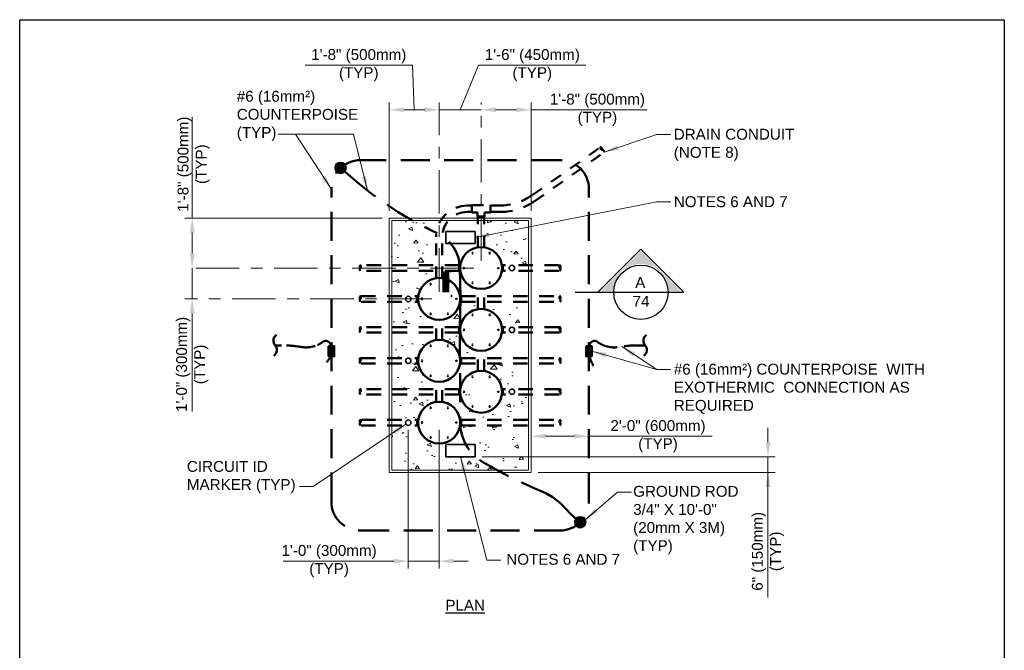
# Model space of a CAD drawing. Header units: inches. Extents: x 0 to 21.3, y 0 to 11.
# Tile 2 of 3: x 0 to 8.5, y 5.6 to 11. Entities that reach past the tile are written whole.
import ezdxf
from ezdxf.enums import TextEntityAlignment as Align

# ---------------------------------------------------------------- set-up
doc = ezdxf.new("R2010")
doc.units = ezdxf.units.IN
doc.header["$LTSCALE"] = 0.5
doc.header["$MEASUREMENT"] = 0
doc.header["$PDSIZE"] = 2
for name, pattern in [('CENTER2', [1.125, 0.75, -0.125, 0.125, -0.125]), ('DASHED', [0.75, 0.5, -0.25]), ('HIDDEN', [0.375, 0.25, -0.125]), ('HIDDEN2', [0.1875, 0.125, -0.0625])]:
    doc.linetypes.add(name, pattern=pattern)
doc.layers.get('0').update_dxf_attribs({"linetype": 'CONTINUOUS', "lineweight": 35})
doc.layers.get('DEFPOINTS').update_dxf_attribs({"linetype": 'CONTINUOUS', "lineweight": 35})
for name, color, linetype, lineweight in [('C-PVMT-CONC', 8, 'CONTINUOUS', 18), ('E-AFLD-CIRC-IDEN', 2, 'CONTINUOUS', 35), ('E-AFLD-JBOX', 23, 'CONTINUOUS', 50), ('E-GRND-EQUI', 83, 'CONTINUOUS', 50), ('E-POWR-CNDT', 83, 'CONTINUOUS', 50), ('E-SERT-IDEN', 2, 'CONTINUOUS', 35), ('G-ANNO-PATT', 8, 'CONTINUOUS', 18), ('P-STRM-PIPE', 163, 'STRAF', 50), ('S-FSTN-MISC', 13, 'CONTINUOUS', 25)]:
    doc.layers.add(name, color=color, linetype=linetype, lineweight=lineweight)
for name, color, linetype in [('G-ANNO-DIMS', 7, 'CONTINUOUS'), ('G-ANNO-SYMB', 6, 'CONTINUOUS'), ('G-ANNO-SYMB @ 1', 6, 'CONTINUOUS'), ('G-ANNO-TEXT', 7, 'CONTINUOUS'), ('G-ANNO-TTLB', 7, 'CONTINUOUS')]:
    doc.layers.add(name, color=color, linetype=linetype)
doc.styles.add('01-E-BLDG-1_1', font='arial.ttf', dxfattribs={"height": 0.09375})
doc.styles.add('Arial', font='arial.ttf')
doc.linetypes.add('STRAF', pattern='A,1.25,-0.25,["SD",Arial,S=0.125,R=0,X=-0.1,Y=-0.06],-0.25', length=1.75)
doc.dimstyles.new('01-E-BLDG-1_1', dxfattribs={"dimtxt": 0.09375, "dimasz": 0.125, "dimexe": 0.0625, "dimexo": 0.0625, "dimgap": 0.0625, "dimtad": 1, "dimdec": 4, "dimzin": 3, "dimdsep": 46, "dimlunit": 4, "dimtxsty": '01-E-BLDG-1_1', "dimcen": 0.0625, "dimclrd": 1, "dimclre": 1, "dimclrt": 256, "dimazin": 0, "dimtfac": 1, "dimtdec": 4, "dimtmove": 1, "dimatfit": 3, "dimfxl": 1, "dimfrac": 2, "dimtolj": 1, "dimtzin": 3, "dimlwd": 0, "dimlwe": 0, "dimarcsym": 0})
pattern_1 = [(185, (-0.1923, 0), (-0.2314035, 0.275776), [0.0375, -0.4125]), (130, (-0.1923, 0), (-0.216884, -0.314996), [0.03, -0.33]), (235.4514, (-0.21158, 0.02298), (-0.448288, -0.03922), [0.03187, -0.350571]), (181.184, (-0.263, -0.0707), (-0.318807, 0.435847), [0.05625, -0.61875]), (231.6356, (-0.2896, -0.0344), (-0.674856, -0.01395), [0.047805, -0.525857]), (126.184, (-0.263, -0.0707), (-0.674856, -0.01395), [0.045, -0.495]), (156, (-0.2807, -0.01768), (-0.068691, 0.353386), [0.0375, -0.4125]), (101, (-0.2807, -0.01768), (-0.342404, -0.170354), [0.03, -0.33]), (206.4514, (-0.2864, 0.01177), (-0.411095, 0.183031), [0.03187, -0.350571]), (172.5, (-0.1923, 0), (-0.1219949, -0.1133966), [0, -0.326, 0, -0.335, 0, -0.33125]), (142.5, (-0.1923, 0), (-0.2324547, -0.0464365), [0, -0.191, 0, -0.3185, 0, -0.12625]), (102.5, (-0.11346, -0.07884), (-0.1807604, 0.196709), [0, -0.125, 0, -0.39, 0, -0.5175]), (92.5, (-0.0781, -0.1142), (-0.24158, 0.170795), [0, -0.1625, 0, -0.259, 0, -0.3675])]

# ---------------------------------------------------------------- blocks, each defined once
blk = doc.blocks.new('G-TSQIG')
at = {"color": 0, "linetype": 'ByBlock', "lineweight": -2}
blk.add_spline([(0.0118, 0.0893), (-0.0035, 0.0751), (-0.0147, 0.0481), (-0.009, 0.0131), (0, 0), (0.0112, -0.0179), (0.0152, -0.0359), (0.0121, -0.059), (0.0042, -0.0741), (-0.0118, -0.0893)], degree=3, dxfattribs=at)
blk = doc.blocks.new('A$C725009A1')
blk.add_lwpolyline([(-0.0243, 0.0444), (-0.0243, -0.0444), (0.0243, -0.0444), (0.0243, 0.0444), (-0.0243, 0.0444)])
blk.add_solid([(-0.0243, 0.0444), (-0.0243, -0.0444), (0.0243, 0.0444), (0.0243, -0.0444)])
blk = doc.blocks.new('G-TDT2')
at = {"linetype": 'ByBlock', "lineweight": -2}
h = blk.add_hatch(color=256, dxfattribs=at)
edge = h.paths.add_edge_path()
edge.add_arc((0, 0), 0.0444, 0, 360)
at = {"color": 0, "linetype": 'ByBlock', "lineweight": -2}
blk.add_circle((0, 0), 0.0444, dxfattribs=at)
blk = doc.blocks.new('G-DBRK')
at = {"color": 0, "linetype": 'ByBlock', "lineweight": -2}
blk.add_ellipse((0, -0.25), major_axis=(0, -0.25), ratio=0.4, dxfattribs=at)
blk.add_ellipse((0, -0.75), major_axis=(0, -0.25), ratio=0.4, start_param=0, end_param=3.141593, dxfattribs=at)
blk = doc.blocks.new('*D7')
at = {"layer": 'DEFPOINTS', "color": 0, "lineweight": 0, "transparency": 16777216}
for p in [(3.6215, 10.2225), (3.1905, 9.2875), (3.6215, 8.5897)]:
    blk.add_point(p, dxfattribs=at)
at = {"layer": 'G-ANNO-DIMS', "color": 1, "lineweight": 0, "transparency": 16777216}
for p, q in [((3.3907, 10.6071), (2.4636, 10.6071)), ((3.406, 10.2225), (3.3907, 10.6071)), ((3.3155, 10.2225), (3.4965, 10.2225))]:
    blk.add_line(p, q, dxfattribs=at)
at = {"layer": 'G-ANNO-DIMS', "color": 1, "linetype": 'ByBlock', "lineweight": 0, "transparency": 16777216}
blk.add_line((3.1905, 9.35), (3.1905, 10.285), dxfattribs=at)
at = {"layer": 'G-ANNO-DIMS', "color": 1, "linetype": 'CENTER2', "lineweight": 0, "transparency": 16777216}
blk.add_line((3.6215, 8.6522), (3.6215, 10.285), dxfattribs=at)
at = {"layer": 'G-ANNO-DIMS', "color": 1, "lineweight": 0, "transparency": 16777216}
for points in [[(3.3155, 10.2434), (3.3155, 10.2017), (3.1905, 10.2225)], [(3.4965, 10.2434), (3.4965, 10.2017), (3.6215, 10.2225)]]:
    blk.add_solid(points, dxfattribs=at)
at = {"layer": 'G-ANNO-DIMS', "transparency": 16777216, "insert": (2.9272, 10.6071), "char_height": 0.09375, "attachment_point": 5, "style": '01-E-BLDG-1_1'}
blk.add_mtext('\\A1;1\'-8" (500mm)\\P(TYP)', dxfattribs=at)
blk = doc.blocks.new('*D8')
at = {"layer": 'DEFPOINTS', "color": 0, "transparency": 16777216}
for p in [(3.9833, 10.2225), (3.9833, 8.8566), (3.6215, 8.5897)]:
    blk.add_point(p, dxfattribs=at)
at = {"layer": 'G-ANNO-DIMS', "color": 1, "lineweight": 0, "transparency": 16777216}
for p, q in [((3.8024, 10.2225), (3.9615, 10.6071)), ((3.9615, 10.6071), (4.8886, 10.6071)), ((3.4965, 10.2225), (3.3715, 10.2225)), ((3.6215, 10.2225), (3.9833, 10.2225)), ((3.6215, 10.2225), (3.9833, 10.2225)), ((4.1083, 10.2225), (4.2333, 10.2225))]:
    blk.add_line(p, q, dxfattribs=at)
at = {"layer": 'G-ANNO-DIMS', "color": 1, "transparency": 16777216}
for points in [[(3.4965, 10.2434), (3.4965, 10.2017), (3.6215, 10.2225)], [(4.1083, 10.2434), (4.1083, 10.2017), (3.9833, 10.2225)]]:
    blk.add_solid(points, dxfattribs=at)
at = {"layer": 'G-ANNO-DIMS', "transparency": 16777216, "insert": (4.4251, 10.6071), "char_height": 0.09375, "attachment_point": 5, "style": '01-E-BLDG-1_1'}
blk.add_mtext('\\A1;1\'-6" (450mm)\\P(TYP)', dxfattribs=at)
blk = doc.blocks.new('*D9')
at = {"layer": 'DEFPOINTS', "color": 0, "lineweight": 0, "transparency": 16777216}
for p in [(4.4143, 10.2225), (4.4143, 9.2875), (3.9833, 8.8566)]:
    blk.add_point(p, dxfattribs=at)
at = {"layer": 'G-ANNO-DIMS', "color": 1, "linetype": 'CENTER2', "lineweight": 0, "transparency": 16777216}
blk.add_line((3.9833, 8.9191), (3.9833, 10.285), dxfattribs=at)
at = {"layer": 'G-ANNO-DIMS', "color": 1, "lineweight": 0, "transparency": 16777216}
for p, q in [((4.4143, 9.35), (4.4143, 10.285)), ((4.1083, 10.2225), (4.2893, 10.2225))]:
    blk.add_line(p, q, dxfattribs=at)
for points in [[(4.1083, 10.2434), (4.1083, 10.2017), (3.9833, 10.2225)], [(4.2893, 10.2434), (4.2893, 10.2017), (4.4143, 10.2225)]]:
    blk.add_solid(points, dxfattribs=at)
at = {"layer": 'G-ANNO-DIMS', "transparency": 16777216, "insert": (4.9873, 10.2225), "char_height": 0.09375, "attachment_point": 5, "style": '01-E-BLDG-1_1'}
blk.add_mtext('\\A1;1\'-8" (500mm)\\P(TYP)', dxfattribs=at)
blk = doc.blocks.new('*D10')
at = {"layer": 'DEFPOINTS', "color": 0, "lineweight": 0, "transparency": 16777216}
for p in [(3.1905, 9.2875), (1.4892, 8.8566), (3.9833, 8.8566)]:
    blk.add_point(p, dxfattribs=at)
at = {"layer": 'G-ANNO-DIMS', "color": 1, "lineweight": 0, "transparency": 16777216}
for p, q in [((3.128, 9.2875), (1.4267, 9.2875)), ((1.4892, 9.1625), (1.4892, 8.9816))]:
    blk.add_line(p, q, dxfattribs=at)
at = {"layer": 'G-ANNO-DIMS', "color": 1, "linetype": 'CENTER2', "lineweight": 0, "transparency": 16777216}
blk.add_line((3.9208, 8.8566), (1.4267, 8.8566), dxfattribs=at)
at = {"layer": 'G-ANNO-DIMS', "color": 1, "lineweight": 0, "transparency": 16777216}
for points in [[(1.4684, 9.1625), (1.5101, 9.1625), (1.4892, 9.2875)], [(1.4684, 8.9816), (1.5101, 8.9816), (1.4892, 8.8566)]]:
    blk.add_solid(points, dxfattribs=at)
at = {"layer": 'G-ANNO-DIMS', "transparency": 16777216, "insert": (1.5023, 9.7532), "char_height": 0.09375, "attachment_point": 5, "rotation": 90, "style": '01-E-BLDG-1_1'}
blk.add_mtext('\\A1;1\'-8" (500mm)\\P(TYP)', dxfattribs=at)
blk = doc.blocks.new('*D11')
at = {"layer": 'DEFPOINTS', "color": 0, "lineweight": 0, "transparency": 16777216}
for p in [(3.9833, 8.8566), (1.4892, 8.5897), (3.6215, 8.5897)]:
    blk.add_point(p, dxfattribs=at)
at = {"layer": 'G-ANNO-DIMS', "color": 1, "lineweight": 0, "transparency": 16777216}
for p, q in [((1.4892, 8.9816), (1.4892, 9.1066)), ((1.4892, 8.8566), (1.4892, 8.5897)), ((1.4892, 8.4647), (1.4892, 8.3397))]:
    blk.add_line(p, q, dxfattribs=at)
at = {"layer": 'G-ANNO-DIMS', "color": 1, "linetype": 'CENTER2', "lineweight": 0, "transparency": 16777216}
blk.add_line((3.559, 8.5897), (1.4267, 8.5897), dxfattribs=at)
at = {"layer": 'G-ANNO-DIMS', "color": 1, "lineweight": 0, "transparency": 16777216}
for points in [[(1.4684, 8.9816), (1.5101, 8.9816), (1.4892, 8.8566)], [(1.4684, 8.4647), (1.5101, 8.4647), (1.4892, 8.5897)]]:
    blk.add_solid(points, dxfattribs=at)
at = {"layer": 'G-ANNO-DIMS', "transparency": 16777216, "insert": (1.4896, 8.0247), "char_height": 0.09375, "attachment_point": 5, "rotation": 90, "style": '01-E-BLDG-1_1'}
blk.add_mtext('\\A1;1\'-0" (300mm)\\P(TYP)', dxfattribs=at)
blk = doc.blocks.new('*D12')
at = {"layer": 'DEFPOINTS', "color": 0, "lineweight": 0, "transparency": 16777216}
for p in [(4.4143, 7.4046), (4.9143, 7.4046), (4.9143, 7.4046)]:
    blk.add_point(p, dxfattribs=at)
at = {"layer": 'G-ANNO-DIMS', "color": 1, "lineweight": 0, "transparency": 16777216}
for p, q in [((4.5393, 7.4046), (4.7893, 7.4046)), ((5.9792, 7.4046), (4.9143, 7.4046))]:
    blk.add_line(p, q, dxfattribs=at)
for points in [[(4.5393, 7.4254), (4.5393, 7.3838), (4.4143, 7.4046)], [(4.7893, 7.4254), (4.7893, 7.3838), (4.9143, 7.4046)]]:
    blk.add_solid(points, dxfattribs=at)
at = {"layer": 'G-ANNO-DIMS', "transparency": 16777216, "insert": (5.5104, 7.4046), "char_height": 0.09375, "attachment_point": 5, "style": '01-E-BLDG-1_1'}
blk.add_mtext('\\A1;2\'-0" (600mm)\\P(TYP)', dxfattribs=at)
blk = doc.blocks.new('*D13')
at = {"layer": 'DEFPOINTS', "color": 0, "lineweight": 0, "transparency": 16777216}
for p in [(3.3546, 7.5222), (3.6215, 7.5222), (3.3546, 6.327)]:
    blk.add_point(p, dxfattribs=at)
at = {"layer": 'G-ANNO-DIMS', "color": 1, "lineweight": 0, "transparency": 16777216}
for p, q in [((3.3546, 7.4597), (3.3546, 6.2645)), ((3.6215, 7.4597), (3.6215, 6.2645)), ((3.2296, 6.327), (3.1046, 6.327)), ((3.6215, 6.327), (3.3546, 6.327)), ((3.7465, 6.327), (3.8715, 6.327))]:
    blk.add_line(p, q, dxfattribs=at)
for points in [[(3.2296, 6.3479), (3.2296, 6.3062), (3.3546, 6.327)], [(3.7465, 6.3479), (3.7465, 6.3062), (3.6215, 6.327)]]:
    blk.add_solid(points, dxfattribs=at)
at = {"layer": 'G-ANNO-DIMS', "transparency": 16777216, "insert": (2.6708, 6.327), "char_height": 0.09375, "attachment_point": 5, "style": '01-E-BLDG-1_1'}
blk.add_mtext('\\A1;1\'-0" (300mm)\\P(TYP)', dxfattribs=at)
blk = doc.blocks.new('*D14')
at = {"layer": 'DEFPOINTS', "color": 0, "lineweight": 0, "transparency": 16777216}
for p in [(3.9311, 7.2278), (4.4143, 7.0913), (6.46, 7.0913)]:
    blk.add_point(p, dxfattribs=at)
at = {"layer": 'G-ANNO-DIMS', "color": 1, "lineweight": 0, "transparency": 16777216}
for p, q in [((6.46, 7.3528), (6.46, 7.4778)), ((3.9936, 7.2278), (6.5225, 7.2278)), ((6.46, 7.2278), (6.46, 7.0913)), ((6.46, 7.2278), (6.46, 7.0913)), ((4.4768, 7.0913), (6.5225, 7.0913)), ((6.46, 6.0137), (6.46, 7.0913)), ((6.46, 6.9663), (6.46, 6.8413))]:
    blk.add_line(p, q, dxfattribs=at)
for points in [[(6.4392, 7.3528), (6.4808, 7.3528), (6.46, 7.2278)], [(6.4392, 6.9663), (6.4808, 6.9663), (6.46, 7.0913)]]:
    blk.add_solid(points, dxfattribs=at)
at = {"layer": 'G-ANNO-DIMS', "transparency": 16777216, "insert": (6.46, 6.4112), "char_height": 0.09375, "attachment_point": 5, "rotation": 90, "style": '01-E-BLDG-1_1'}
blk.add_mtext('\\A1;6" (150mm)\\P(TYP)', dxfattribs=at)
blk = doc.blocks.new('*U15')
at = {"linetype": 'Continuous'}
blk.add_hatch(color=0, dxfattribs=at).paths.add_polyline_path([(0, 0.3556), (-0.3446, 0.011), (-0.2451, 0.011, -0.956069), (0.2451, 0.011), (0.3446, 0.011)])
at = {"color": 0, "linetype": 'Continuous'}
for p, q in [((0, 0.3711), (-0.3711, 0)), ((0.3711, 0), (0, 0.3711)), ((-0.3711, 0), (-0.2344, 0)), ((0.2344, 0), (0.3711, 0))]:
    blk.add_line(p, q, dxfattribs=at)
blk.add_line((-0.2344, 0), (0.2344, 0))
blk.add_circle((0, 0), 0.2344, dxfattribs=at)
at = {"color": 7, "linetype": 'Continuous', "lineweight": 0, "style": 'Arial'}
for tag, p in [('SEC_NUM', (-0.0052, 0.0837)), ('DWG_NUM', (0.0012, -0.0782))]:
    blk.add_attdef(tag, text='', height=0.0938, dxfattribs=at).set_placement(p, align=Align.MIDDLE_CENTER)

msp = doc.modelspace()

# ---------------------------------------------------------------- hatches: boundary and pattern name
at = {"layer": 'G-ANNO-PATT'}
h = msp.add_hatch(dxfattribs=at)
h.set_pattern_fill('AR-CONC', color=256, scale=0.05, angle=135, style=0)
h.set_pattern_definition([(185, (13.96908, -8.0619), (-0.2314035, 0.275776), [0.0375, -0.4125]), (130, (13.96908, -8.0619), (-0.216884, -0.314996), [0.03, -0.33]), (235.4514, (13.9498, -8.0389), (-0.4482876, -0.03922), [0.03187, -0.350571]), (181.1842, (13.89837, -8.1326), (-0.318807, 0.435847), [0.05625, -0.61875]), (231.6356, (13.8718, -8.0963), (-0.674856, -0.01395), [0.047805, -0.525857]), (126.1842, (13.89837, -8.1326), (-0.674856, -0.01395), [0.045, -0.495]), (156, (13.8807, -8.07957), (-0.0686912, 0.3533858), [0.0375, -0.4125]), (101, (13.8807, -8.07957), (-0.342404, -0.170354), [0.03, -0.33]), (206.4514, (13.87497, -8.05013), (-0.4110955, 0.1830315), [0.03187, -0.350571]), (172.5, (13.96908, -8.0619), (-0.1219949, -0.1133966), [0, -0.326, 0, -0.335, 0, -0.33125]), (142.5, (13.96908, -8.0619), (-0.2324547, -0.0464365), [0, -0.191, 0, -0.3185, 0, -0.12625]), (102.5, (14.04792, -8.14074), (-0.1807604, 0.1967091), [0, -0.125, 0, -0.39, 0, -0.5175]), (92.5, (14.08328, -8.1761), (-0.24158, 0.170795), [0, -0.1625, 0, -0.259, 0, -0.3675])])
edge = h.paths.add_edge_path()
edge.add_arc((3.86413, 9.12549), 0.26976, 148.410505, 180, ccw=False)
edge.add_line((3.63434, 9.26679), (3.21127, 9.26679))
edge.add_line((3.21127, 9.26679), (3.21127, 8.88004))
edge.add_line((3.21127, 8.88004), (3.59437, 8.88004))
edge.add_line((3.59437, 8.88004), (3.59437, 9.12549))
h = msp.add_hatch(dxfattribs=at)
h.set_pattern_fill('AR-CONC', color=256, scale=0.05, angle=135, style=0)
h.set_pattern_definition(pattern_1)
edge = h.paths.add_edge_path()
edge.add_line((4.01042, 9.26679), (4.39352, 9.26679))
edge.add_line((4.39352, 9.26679), (4.39352, 8.88004))
edge.add_line((4.39352, 8.88004), (4.17208, 8.88004))
edge.add_line((4.17208, 8.88004), (4.17208, 8.88265))
edge.add_line((4.17208, 8.88265), (4.16275, 8.88265))
edge.add_arc((3.9829, 8.85575), 0.18185, 8.505128, 81.295085)
edge.add_line((4.01042, 9.03551), (4.01042, 9.26679))
h = msp.add_hatch(dxfattribs=at)
h.set_pattern_fill('AR-CONC', color=256, scale=0.05, angle=135, style=0)
h.set_pattern_definition(pattern_1)
edge = h.paths.add_edge_path()
edge.add_line((3.21127, 8.83317), (3.59437, 8.83317))
edge.add_line((3.59437, 8.83317), (3.59437, 8.76863))
edge.add_arc((3.62189, 8.58888), 0.18185, 98.704915, 171.494872)
edge.add_line((3.44205, 8.61577), (3.43271, 8.61577))
edge.add_line((3.43271, 8.61577), (3.43271, 8.61317))
edge.add_line((3.43271, 8.61317), (3.21127, 8.61317))
edge.add_line((3.21127, 8.61317), (3.21127, 8.83317))
h = msp.add_hatch(dxfattribs=at)
h.set_pattern_fill('AR-CONC', color=256, scale=0.05, angle=135, style=0)
h.set_pattern_definition(pattern_1)
h.paths.add_polyline_path([(3.59437, 8.41083, -0.3303052), (3.4424, 8.56369), (3.43271, 8.56369), (3.43271, 8.56629), (3.35537, 8.56629, -0.0163278), (3.35384, 8.56629), (3.21127, 8.56629), (3.21127, 8.34629), (3.59437, 8.34629)])
h = msp.add_hatch(dxfattribs=at)
h.set_pattern_fill('AR-CONC', color=256, scale=0.05, angle=135, style=0)
h.set_pattern_definition(pattern_1)
edge = h.paths.add_edge_path()
edge.add_line((3.80087, 8.56369), (3.81021, 8.56369))
edge.add_line((3.81021, 8.56369), (3.81021, 8.56629))
edge.add_line((3.81021, 8.56629), (3.95624, 8.56629))
edge.add_line((3.95624, 8.56629), (3.95624, 8.50176))
edge.add_arc((3.98377, 8.322), 0.18185, 98.704915, 171.494872)
edge.add_line((3.80392, 8.3489), (3.79458, 8.3489))
edge.add_line((3.79458, 8.3489), (3.79458, 8.34629))
edge.add_line((3.79458, 8.34629), (3.64855, 8.34629))
edge.add_line((3.64855, 8.34629), (3.64855, 8.41083))
edge.add_arc((3.62103, 8.59059), 0.18185, 278.704915, 351.494872)
h = msp.add_hatch(dxfattribs=at)
h.set_pattern_fill('AR-CONC', color=256, scale=0.05, angle=135, style=0)
h.set_pattern_definition(pattern_1)
h.paths.add_polyline_path([(3.95624, 8.56629), (3.81021, 8.56629), (3.81021, 8.56369), (3.80417, 8.56369), (3.80016, 8.3489), (3.80392, 8.3489, -0.1600489), (3.85491, 8.45031, -0.1611016), (3.95624, 8.50176)])
h = msp.add_hatch(dxfattribs=at)
h.set_pattern_fill('AR-CONC', color=256, scale=0.05, angle=135, style=0)
h.set_pattern_definition(pattern_1)
h.paths.add_polyline_path([(4.39352, 8.56629), (4.01042, 8.56629), (4.01042, 8.50176, -0.3303052), (4.16239, 8.3489), (4.17208, 8.3489), (4.17208, 8.34629), (4.24865, 8.34629, -0.0163278), (4.25018, 8.34629), (4.39352, 8.34629)])
h = msp.add_hatch(dxfattribs=at)
h.set_pattern_fill('AR-CONC', color=256, scale=0.05, angle=135, style=0)
h.set_pattern_definition(pattern_1)
edge = h.paths.add_edge_path()
edge.add_line((3.21127, 8.29942), (3.79458, 8.29942))
edge.add_line((3.79458, 8.29942), (3.79458, 8.29682))
edge.add_line((3.79458, 8.29682), (3.80428, 8.29682))
edge.add_arc((3.98333, 8.32286), 0.18094, 188.275109, 261.389739)
edge.add_line((3.95624, 8.14396), (3.95624, 8.07942))
edge.add_line((3.95624, 8.07942), (3.81021, 8.07942))
edge.add_line((3.81021, 8.07942), (3.81021, 8.08202))
edge.add_line((3.81021, 8.08202), (3.80087, 8.08202))
edge.add_arc((3.62103, 8.05513), 0.18185, 8.505128, 81.295085)
edge.add_line((3.64855, 8.23488), (3.59437, 8.23488))
edge.add_arc((3.62189, 8.05513), 0.18185, 98.704915, 171.494872)
edge.add_line((3.44205, 8.08202), (3.43271, 8.08202))
edge.add_line((3.43271, 8.08202), (3.43271, 8.07942))
edge.add_line((3.43271, 8.07942), (3.21127, 8.07942))
edge.add_line((3.21127, 8.07942), (3.21127, 8.29942))
h = msp.add_hatch(dxfattribs=at)
h.set_pattern_fill('AR-CONC', color=256, scale=0.05, angle=135, style=0)
h.set_pattern_definition(pattern_1)
edge = h.paths.add_edge_path()
edge.add_line((3.21127, 8.03254), (3.43271, 8.03254))
edge.add_line((3.43271, 8.03254), (3.43272, 8.02994))
edge.add_line((3.43272, 8.02994), (3.44205, 8.02994))
edge.add_arc((3.62189, 8.05684), 0.18185, 188.505128, 261.295085)
edge.add_line((3.59437, 7.87708), (3.59437, 7.81254))
edge.add_line((3.59437, 7.81254), (3.21127, 7.81254))
edge.add_line((3.21127, 7.81254), (3.21127, 8.03254))
h = msp.add_hatch(dxfattribs=at)
h.set_pattern_fill('AR-CONC', color=256, scale=0.05, angle=135, style=0)
h.set_pattern_definition(pattern_1)
edge = h.paths.add_edge_path()
edge.add_line((4.39352, 8.03254), (4.01042, 8.03254))
edge.add_line((4.01042, 8.03254), (4.01042, 7.96801))
edge.add_arc((3.9829, 7.78825), 0.18185, 8.505128, 81.295085, ccw=False)
edge.add_line((4.16275, 7.81515), (4.17208, 7.81515))
edge.add_line((4.17208, 7.81515), (4.17208, 7.81254))
edge.add_line((4.17208, 7.81254), (4.39352, 7.81254))
edge.add_line((4.39352, 7.81254), (4.39352, 8.03254))
h = msp.add_hatch(dxfattribs=at)
h.set_pattern_fill('AR-CONC', color=256, scale=0.05, angle=135, style=0)
h.set_pattern_definition(pattern_1)
edge = h.paths.add_edge_path()
edge.add_line((3.21127, 7.76567), (3.59437, 7.76567))
edge.add_line((3.59437, 7.76567), (3.59437, 7.70113))
edge.add_arc((3.62189, 7.52138), 0.18185, 98.704915, 171.494872)
edge.add_line((3.44205, 7.54827), (3.43271, 7.54827))
edge.add_line((3.43271, 7.54827), (3.43271, 7.54567))
edge.add_line((3.43271, 7.54567), (3.21127, 7.54567))
edge.add_line((3.21127, 7.54567), (3.21127, 7.76567))
h = msp.add_hatch(dxfattribs=at)
h.set_pattern_fill('AR-CONC', color=256, scale=0.05, angle=135, style=0)
h.set_pattern_definition(pattern_1)
edge = h.paths.add_edge_path()
edge.add_line((4.39352, 7.76507), (4.17208, 7.76567))
edge.add_line((4.17208, 7.76567), (4.17208, 7.76307))
edge.add_line((4.17208, 7.76307), (4.16275, 7.76307))
edge.add_arc((3.98333, 7.78952), 0.18135, 188.388803, 351.611197, ccw=False)
edge.add_line((3.80392, 7.76307), (3.79458, 7.76307))
edge.add_line((3.79458, 7.76307), (3.79458, 7.76567))
edge.add_line((3.79458, 7.76567), (3.64855, 7.76567))
edge.add_line((3.64855, 7.76567), (3.64855, 7.70113))
edge.add_arc((3.62146, 7.52223), 0.18094, 8.275109, 81.389739, ccw=False)
edge.add_line((3.80051, 7.54827), (3.81021, 7.54827))
edge.add_line((3.81021, 7.54827), (3.81021, 7.54567))
edge.add_line((3.81021, 7.54567), (4.39352, 7.54567))
edge.add_line((4.39352, 7.54567), (4.39352, 7.76507))
h = msp.add_hatch(dxfattribs=at)
h.set_pattern_fill('AR-CONC', color=256, scale=0.05, angle=135, style=0)
h.set_pattern_definition(pattern_1)
h.paths.add_polyline_path([(3.67956, 7.22784), (3.67956, 7.33294), (3.93108, 7.33294), (3.93108, 7.22784)])
edge = h.paths.add_edge_path()
edge.add_line((3.44205, 7.49619), (3.43271, 7.49619))
edge.add_line((3.43271, 7.49619), (3.43271, 7.49879))
edge.add_line((3.43271, 7.49879), (3.21127, 7.49879))
edge.add_line((3.21127, 7.49879), (3.21127, 7.11204))
edge.add_line((3.21127, 7.11204), (4.39352, 7.11204))
edge.add_line((4.39352, 7.11204), (4.39352, 7.49879))
edge.add_line((4.39352, 7.49879), (3.81021, 7.49879))
edge.add_line((3.81021, 7.49879), (3.81021, 7.49619))
edge.add_line((3.81021, 7.49619), (3.80087, 7.49619))
edge.add_arc((3.62146, 7.52265), 0.18135, 188.388803, 351.611197, ccw=False)

# ---------------------------------------------------------------- linework, layer by layer
at = {"layer": 'C-PVMT-CONC'}
for p, q in [((4.41427, 9.28754), (3.19052, 9.28754)), ((3.19052, 7.09129), (3.19052, 9.28754)), ((4.39352, 9.26679), (3.21127, 9.26679)), ((3.21127, 7.11204), (3.21127, 9.26679)), ((4.39352, 7.11204), (4.39352, 9.26679)), ((4.41427, 7.09129), (4.41427, 9.28754)), ((3.19052, 7.09129), (4.41427, 7.09129)), ((3.21127, 7.11204), (4.39352, 7.11204))]:
    msp.add_line(p, q, dxfattribs=at)
at = {"layer": 'E-AFLD-CIRC-IDEN'}
for centre in [(4.24942, 8.85661), (3.35461, 8.58973), (4.24942, 8.32286), (3.35461, 8.05598), (4.24942, 7.78911), (3.35461, 7.52223)]:
    msp.add_circle(centre, 0.02345, dxfattribs=at)
at = {"layer": 'E-AFLD-JBOX'}
for centre in [(3.98333, 8.85661), (3.62146, 8.58973), (3.98333, 8.32286), (3.62146, 8.05598), (3.98333, 7.78911), (3.62146, 7.52223)]:
    msp.add_circle(centre, 0.18094, dxfattribs=at)
at = {"layer": 'E-GRND-EQUI', "linetype": 'DASHED'}
for p, q in [((4.66427, 9.78754), (2.94052, 9.78754)), ((2.69052, 6.84129), (2.69052, 9.53754)), ((4.91427, 6.84129), (4.91427, 9.53754)), ((2.94052, 6.59129), (4.66427, 6.59129))]:
    msp.add_line(p, q, dxfattribs=at)
msp.add_lwpolyline([(2.7706, 9.72092), (2.87542, 9.62972, 0.0704337), (3.60334, 9.15756, -0.2850277), (3.79967, 8.85834), (3.80467, 8.59073), (3.79967, 8.32312), (3.80308, 7.52202, 0.2655298), (3.99958, 7.18148, 0.0330639), (4.50083, 6.93171, -0.106925), (4.70057, 6.79234, 0.0338045), (4.83883, 6.66233, -1.7524289)], format="xyb", dxfattribs=at)
at = {"layer": 'E-GRND-EQUI', "linetype": 'HIDDEN'}
for points in [[(2.20549, 8.18942), (2.26147, 8.18942, -0.0421511), (2.42611, 8.17552, 0.1433815), (2.57048, 8.19239, 0.0641817), (2.61505, 8.21846, -0.5555209), (2.68503, 8.19239, -0.0466993), (2.68908, 8.15456), (2.68908, 8.12951, -0.2238812), (2.64746, 8.04447, 0.7522241)], [(5.3993, 8.18942), (5.34332, 8.18942, 0.0421511), (5.17869, 8.17552, -0.1433815), (5.03431, 8.19239, -0.0641817), (4.98974, 8.21846, 0.5555209), (4.91977, 8.19239, 0.0466993), (4.91571, 8.15456), (4.91571, 8.12951, 0.1407919), (4.95662, 8.00963, -0.7522241)]]:
    msp.add_lwpolyline(points, format="xyb", dxfattribs=at)
at = {"layer": 'E-GRND-EQUI', "linetype": 'DASHED'}
for centre, start, end in [((2.94052, 9.53754), 90, 180), ((4.66427, 9.53754), 0, 90), ((2.94052, 6.84129), 180, 270), ((4.66427, 6.84129), 270, 0)]:
    msp.add_arc(centre, 0.25, start, end, dxfattribs=at)
at = {"layer": 'E-POWR-CNDT', "linetype": 'HIDDEN'}
for p, q in [((3.79458, 8.88004), (2.94036, 8.88004)), ((4.30599, 8.88004), (4.66411, 8.88004)), ((3.79458, 8.83317), (2.94068, 8.83317)), ((4.30599, 8.83317), (4.66411, 8.83317)), ((3.29804, 8.61317), (2.94036, 8.61317)), ((3.43271, 8.61317), (3.41118, 8.61317)), ((3.81021, 8.61317), (4.66411, 8.61317)), ((3.29804, 8.56629), (2.94068, 8.56629)), ((3.43271, 8.56629), (3.41118, 8.56629)), ((3.81021, 8.56629), (4.66411, 8.56629)), ((3.79458, 8.34629), (2.94036, 8.34629)), ((4.16275, 8.3489), (4.17208, 8.3489)), ((4.17208, 8.3489), (4.17208, 8.29682)), ((4.17208, 8.34629), (4.19285, 8.34629)), ((4.30599, 8.34629), (4.66411, 8.34629)), ((3.79458, 8.29942), (2.94068, 8.29942)), ((4.16275, 8.29682), (4.17208, 8.29682)), ((4.17208, 8.29942), (4.19285, 8.29942)), ((4.30599, 8.29942), (4.66411, 8.29942)), ((3.29804, 8.07942), (2.94036, 8.07942)), ((3.43271, 8.07942), (3.41118, 8.07942)), ((3.81021, 8.07942), (4.66411, 8.07942)), ((3.29804, 8.03254), (2.94068, 8.03254)), ((3.43271, 8.03254), (3.41118, 8.03254)), ((3.81021, 8.03254), (4.66411, 8.03254)), ((3.79458, 7.81254), (2.94036, 7.81254)), ((3.79458, 7.76567), (2.94068, 7.76567)), ((4.30599, 7.81254), (4.66411, 7.81254)), ((4.30599, 7.76567), (4.66411, 7.76567)), ((3.29804, 7.54567), (2.94036, 7.54567)), ((3.29804, 7.49879), (2.94068, 7.49879)), ((3.43271, 7.54567), (3.41118, 7.54567)), ((3.43271, 7.49879), (3.41118, 7.49879)), ((3.81021, 7.54567), (4.66411, 7.54567)), ((3.81021, 7.49879), (4.66411, 7.49879))]:
    msp.add_line(p, q, dxfattribs=at)
at = {"layer": 'E-POWR-CNDT'}
for p, q in [((3.79458, 8.88265), (3.79458, 8.83057)), ((3.80392, 8.88265), (3.79458, 8.88265)), ((4.16275, 8.88265), (4.17208, 8.88265)), ((4.17208, 8.88265), (4.17208, 8.83057)), ((4.17208, 8.88004), (4.19285, 8.88004)), ((3.72595, 8.83057), (3.71661, 8.83057)), ((4.16275, 8.83057), (4.17208, 8.83057)), ((4.17208, 8.83317), (4.19285, 8.83317)), ((3.44205, 8.61577), (3.43271, 8.61577)), ((3.43271, 8.61577), (3.43271, 8.56369)), ((3.7229, 8.61577), (3.73224, 8.61577)), ((3.81021, 8.61577), (3.81021, 8.56369)), ((3.44205, 8.56369), (3.43271, 8.56369)), ((3.80087, 8.56369), (3.81021, 8.56369)), ((3.80392, 8.3489), (3.79458, 8.3489)), ((3.79458, 8.3489), (3.79458, 8.29682)), ((3.80392, 8.29682), (3.79458, 8.29682)), ((3.44205, 8.08202), (3.43271, 8.08202)), ((3.43271, 8.08202), (3.43271, 8.02994)), ((3.80087, 8.08202), (3.81021, 8.08202)), ((3.81021, 8.08202), (3.81021, 8.02994)), ((3.44205, 8.02994), (3.43271, 8.02994)), ((3.80087, 8.02994), (3.81021, 8.02994)), ((3.80392, 7.81515), (3.79458, 7.81515)), ((3.79458, 7.81515), (3.79458, 7.76307)), ((3.80392, 7.76307), (3.79458, 7.76307)), ((4.16275, 7.81515), (4.17208, 7.81515)), ((4.16275, 7.76307), (4.17208, 7.76307)), ((4.17208, 7.81515), (4.17208, 7.76307)), ((4.17208, 7.81254), (4.19285, 7.81254)), ((4.17208, 7.76567), (4.19285, 7.76567)), ((3.43271, 7.54827), (3.43271, 7.49619)), ((3.44205, 7.54827), (3.43271, 7.54827)), ((3.44205, 7.49619), (3.43271, 7.49619)), ((3.80051, 7.54827), (3.81021, 7.54827)), ((3.80087, 7.49619), (3.81021, 7.49619)), ((3.81021, 7.54827), (3.81021, 7.49619))]:
    msp.add_line(p, q, dxfattribs=at)
at = {"layer": 'E-SERT-IDEN'}
for p, q in [((3.67956, 9.17231), (3.93108, 9.17231)), ((3.67956, 9.06721), (3.67956, 9.17231)), ((3.93108, 9.17231), (3.93108, 9.06721)), ((3.93108, 9.06721), (3.67956, 9.06721)), ((3.67956, 7.33294), (3.93108, 7.33294)), ((3.67956, 7.22784), (3.67956, 7.33294)), ((3.93108, 7.33294), (3.93108, 7.22784)), ((3.93108, 7.22784), (3.67956, 7.22784))]:
    msp.add_line(p, q, dxfattribs=at)
at = {"layer": 'G-ANNO-DIMS', "color": 1, "lineweight": 0}
for p, q in [((4.41427, 10.22253), (5.41496, 10.22253)), ((1.48923, 9.28754), (1.48923, 10.16299)), ((1.48923, 8.33973), (1.48923, 7.6172)), ((3.10461, 6.32704), (2.27332, 6.32704))]:
    msp.add_line(p, q, dxfattribs=at)
at = {"layer": 'G-ANNO-SYMB'}
msp.add_lwpolyline([(3.6787, 8.82501, 0.05906, 0.05906, 0), (3.6787, 8.64784, 0, 0, 0), (3.88606, 8.64784, 0, 0, 0)], format="xyseb", dxfattribs=at)
msp.add_lwpolyline([(4.79572, 8.64784), (4.99147, 8.64784)], dxfattribs=at)
at = {"layer": 'G-ANNO-TTLB'}
msp.add_lwpolyline([(0, 11), (8.5, 11), (8.5, 0), (0, 0)], close=True, dxfattribs=at)
at = {"layer": 'P-STRM-PIPE', "linetype": 'HIDDEN2'}
for p, q in [((4.42546, 9.48629), (5.01329, 9.89979)), ((4.44261, 9.43211), (5.04446, 9.85548)), ((3.86413, 9.39525), (3.90331, 9.39525)), ((3.90331, 9.39908), (4.06335, 9.39908)), ((3.90331, 9.33723), (3.90331, 9.39908)), ((4.06335, 9.33723), (4.06335, 9.39908)), ((4.06335, 9.39525), (4.13779, 9.39525)), ((3.86413, 9.34107), (3.90331, 9.34107)), ((3.90331, 9.33723), (3.94722, 9.33723)), ((3.95298, 9.30166), (3.95298, 9.33146)), ((3.95298, 9.30166), (4.01253, 9.30166)), ((3.95624, 9.03551), (3.95624, 9.30166)), ((4.01042, 9.03551), (4.01042, 9.30166)), ((4.01253, 9.30166), (4.01253, 9.33146)), ((4.0183, 9.33723), (4.06335, 9.33723)), ((4.06335, 9.34107), (4.15494, 9.34107)), ((3.59437, 8.76863), (3.59437, 9.12549)), ((3.64855, 8.76863), (3.64855, 9.12549)), ((3.95624, 8.50176), (3.95624, 8.67771)), ((4.01042, 8.50176), (4.01042, 8.67771)), ((3.59437, 8.23488), (3.59437, 8.41083)), ((3.64855, 8.23488), (3.64855, 8.41083)), ((3.95624, 7.96801), (3.95624, 8.14396)), ((4.01042, 7.96801), (4.01042, 8.14396)), ((3.59437, 7.70113), (3.59437, 7.87708)), ((3.64855, 7.70113), (3.64855, 7.87708))]:
    msp.add_line(p, q, dxfattribs=at)
for centre, radius, start, end in [((4.13779, 9.89525), 0.5, 270, 305.123917), ((3.86413, 9.12549), 0.26976, 90, 180), ((4.15494, 9.84107), 0.5, 270, 305.123917), ((3.86413, 9.12549), 0.21558, 90, 180), ((3.94722, 9.33146), 0.00577, 0, 90), ((4.0183, 9.33146), 0.00577, 90, 180)]:
    msp.add_arc(centre, radius, start, end, dxfattribs=at)
at = {"layer": 'S-FSTN-MISC'}
for points in [[(3.9125, 8.99102), (3.90573, 8.99102), (3.90235, 8.98516), (3.90573, 8.9793), (3.9125, 8.9793), (3.91588, 8.98516)], [(4.06432, 8.98516), (4.06093, 8.99102), (4.05417, 8.99102), (4.05079, 8.98516), (4.05417, 8.9793), (4.06093, 8.9793)], [(3.83151, 8.86247), (3.82813, 8.85661), (3.83151, 8.85075), (3.83828, 8.85075), (3.84166, 8.85661), (3.83828, 8.86247)], [(4.13515, 8.86247), (4.13854, 8.85661), (4.13515, 8.85075), (4.12839, 8.85075), (4.125, 8.85661), (4.12839, 8.86247)], [(3.55062, 8.72414), (3.54386, 8.72414), (3.54047, 8.71828), (3.54386, 8.71242), (3.55062, 8.71242), (3.55401, 8.71828)], [(3.70244, 8.71828), (3.69906, 8.72414), (3.69229, 8.72414), (3.68891, 8.71828), (3.69229, 8.71242), (3.69906, 8.71242)], [(3.90235, 8.72806), (3.90573, 8.7222), (3.9125, 8.7222), (3.91588, 8.72806), (3.9125, 8.73392), (3.90573, 8.73392)], [(4.05417, 8.7222), (4.06093, 8.7222), (4.06432, 8.72806), (4.06093, 8.73392), (4.05417, 8.73392), (4.05079, 8.72806)], [(3.46964, 8.59559), (3.46625, 8.58973), (3.46964, 8.58387), (3.4764, 8.58387), (3.47979, 8.58973), (3.4764, 8.59559)], [(3.77328, 8.59559), (3.77666, 8.58973), (3.77328, 8.58387), (3.76651, 8.58387), (3.76313, 8.58973), (3.76651, 8.59559)], [(3.54047, 8.46118), (3.54386, 8.45532), (3.55062, 8.45532), (3.55401, 8.46118), (3.55062, 8.46704), (3.54386, 8.46704)], [(3.69229, 8.45532), (3.69906, 8.45532), (3.70244, 8.46118), (3.69906, 8.46704), (3.69229, 8.46704), (3.68891, 8.46118)], [(3.9125, 8.45727), (3.90573, 8.45727), (3.90235, 8.45141), (3.90573, 8.44555), (3.9125, 8.44555), (3.91588, 8.45141)], [(4.06432, 8.45141), (4.06093, 8.45727), (4.05417, 8.45727), (4.05079, 8.45141), (4.05417, 8.44555), (4.06093, 8.44555)], [(3.83151, 8.32872), (3.82813, 8.32286), (3.83151, 8.317), (3.83828, 8.317), (3.84166, 8.32286), (3.83828, 8.32872)], [(4.13515, 8.32872), (4.13854, 8.32286), (4.13515, 8.317), (4.12839, 8.317), (4.125, 8.32286), (4.12839, 8.32872)], [(3.55062, 8.19039), (3.54386, 8.19039), (3.54047, 8.18453), (3.54386, 8.17867), (3.55062, 8.17867), (3.55401, 8.18453)], [(3.70244, 8.18453), (3.69906, 8.19039), (3.69229, 8.19039), (3.68891, 8.18453), (3.69229, 8.17867), (3.69906, 8.17867)], [(3.90235, 8.19431), (3.90573, 8.18845), (3.9125, 8.18845), (3.91588, 8.19431), (3.9125, 8.20017), (3.90573, 8.20017)], [(4.05417, 8.18845), (4.06093, 8.18845), (4.06432, 8.19431), (4.06093, 8.20017), (4.05417, 8.20017), (4.05079, 8.19431)], [(3.46964, 8.06184), (3.46625, 8.05598), (3.46964, 8.05012), (3.4764, 8.05012), (3.47979, 8.05598), (3.4764, 8.06184)], [(3.77328, 8.06184), (3.77666, 8.05598), (3.77328, 8.05012), (3.76651, 8.05012), (3.76313, 8.05598), (3.76651, 8.06184)], [(3.54047, 7.92743), (3.54386, 7.92157), (3.55062, 7.92157), (3.55401, 7.92743), (3.55062, 7.93329), (3.54386, 7.93329)], [(3.69229, 7.92157), (3.69906, 7.92157), (3.70244, 7.92743), (3.69906, 7.93329), (3.69229, 7.93329), (3.68891, 7.92743)], [(3.9125, 7.92352), (3.90573, 7.92352), (3.90235, 7.91766), (3.90573, 7.9118), (3.9125, 7.9118), (3.91588, 7.91766)], [(4.06432, 7.91766), (4.06093, 7.92352), (4.05417, 7.92352), (4.05079, 7.91766), (4.05417, 7.9118), (4.06093, 7.9118)], [(3.83151, 7.79497), (3.82813, 7.78911), (3.83151, 7.78325), (3.83828, 7.78325), (3.84166, 7.78911), (3.83828, 7.79497)], [(4.13515, 7.79497), (4.13854, 7.78911), (4.13515, 7.78325), (4.12839, 7.78325), (4.125, 7.78911), (4.12839, 7.79497)], [(3.55062, 7.65664), (3.54386, 7.65664), (3.54047, 7.65078), (3.54386, 7.64492), (3.55062, 7.64492), (3.55401, 7.65078)], [(3.70244, 7.65078), (3.69906, 7.65664), (3.69229, 7.65664), (3.68891, 7.65078), (3.69229, 7.64492), (3.69906, 7.64492)], [(3.90235, 7.66056), (3.90573, 7.6547), (3.9125, 7.6547), (3.91588, 7.66056), (3.9125, 7.66642), (3.90573, 7.66642)], [(4.05417, 7.6547), (4.06093, 7.6547), (4.06432, 7.66056), (4.06093, 7.66642), (4.05417, 7.66642), (4.05079, 7.66056)], [(3.46964, 7.52809), (3.46625, 7.52223), (3.46964, 7.51637), (3.4764, 7.51637), (3.47979, 7.52223), (3.4764, 7.52809)], [(3.77328, 7.52809), (3.77666, 7.52223), (3.77328, 7.51637), (3.76651, 7.51637), (3.76313, 7.52223), (3.76651, 7.52809)], [(3.54047, 7.39368), (3.54386, 7.38782), (3.55062, 7.38782), (3.55401, 7.39368), (3.55062, 7.39954), (3.54386, 7.39954)], [(3.69229, 7.38782), (3.69906, 7.38782), (3.70244, 7.39368), (3.69906, 7.39954), (3.69229, 7.39954), (3.68891, 7.39368)]]:
    msp.add_lwpolyline(points, close=True, dxfattribs=at)

# ---------------------------------------------------------------- block references
at = {"layer": 'E-GRND-EQUI'}
for name, p in [('G-TDT2', (2.7706, 9.72092)), ('G-TSQIG', (2.20549, 8.18942)), ('G-TSQIG', (5.3993, 8.18942)), ('A$C725009A1', (2.69052, 8.13922)), ('A$C725009A1', (4.91427, 8.13922)), ('G-TDT2', (4.83883, 6.66233))]:
    msp.add_blockref(name, p, dxfattribs=at)
at = {"layer": 'E-POWR-CNDT', "yscale": 0.04687499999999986, "zscale": 0.04687499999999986}
for p, xscale in [((2.94036, 8.88004), -0.04687499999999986), ((4.66411, 8.88004), 0.04687499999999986), ((2.94036, 8.61317), -0.04687499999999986), ((4.66411, 8.61317), 0.04687499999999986), ((2.94036, 8.34629), -0.04687499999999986), ((4.66411, 8.34629), 0.04687499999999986), ((2.94036, 8.07942), -0.04687499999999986), ((4.66411, 8.07942), 0.04687499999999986), ((2.94036, 7.81254), -0.04687499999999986), ((4.66411, 7.81254), 0.04687499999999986), ((2.94036, 7.54567), -0.04687499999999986), ((4.66411, 7.54567), 0.04687499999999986)]:
    msp.add_blockref('G-DBRK', p, dxfattribs=dict(at, xscale=xscale))
at = {"layer": 'G-ANNO-SYMB @ 1'}
msp.add_blockref('*U15', (5.36254, 8.64784), dxfattribs=at).add_auto_attribs({'SEC_NUM': 'A', 'DWG_NUM': '74'})
at = {"layer": 'P-STRM-PIPE', "xscale": 0.05417717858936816, "yscale": 0.05417717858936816, "zscale": 0.05417717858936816, "rotation": 35.12391676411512}
msp.add_blockref('G-DBRK', (5.01329, 9.89979), dxfattribs=at)

# ---------------------------------------------------------------- texts
at = {"layer": 'G-ANNO-TEXT', "style": '01-E-BLDG-1_1'}
msp.add_text('%%UPLAN', height=0.09375, dxfattribs=at).set_placement((3.67482, 5.99297), align=Align.TOP_LEFT)
at = {"layer": 'G-ANNO-TEXT', "char_height": 0.09375, "attachment_point": 1, "rotation": 0, "style": '01-E-BLDG-1_1'}
for s, insert, width in [('#6 (16mm²)\\PCOUNTERPOISE (TYP)', (1.87421, 10.38633), 1.2544672), ('DRAIN CONDUIT\\P(NOTE 8)', (5.64683, 10.0582), 1.9160846), ('NOTES 6 AND 7', (5.64683, 9.47599), 1.9914957), ('#6 (16mm²) COUNTERPOISE  WITH EXOTHERMIC  CONNECTION AS  REQUIRED', (5.64683, 8.0308), 2.5576232), ('CIRCUIT ID MARKER (TYP)', (1.44343, 7.19122), 1.2557214), ('\\A1;GROUND ROD\\P3/4" X 10\'-0" (20mm X 3M) (TYP)', (5.29608, 6.97621), 0.9427224), ('NOTES 6 AND 7', (4.2008, 6.3898), 0.98274)]:
    msp.add_mtext(s, dxfattribs=dict(at, insert=insert, width=width))

# ---------------------------------------------------------------- dimensions: what is measured, and where the dimension line sits
at = {"layer": 'G-ANNO-DIMS'}
for base, p1, p2, text, picture, middle in [((3.62146, 10.22253), (3.19052, 9.28754), (3.62146, 8.58973), '1\'-8" (500mm)\\X(TYP)', '*D7', (3.32823, 10.60708)), ((4.41427, 10.22253), (3.98333, 8.85661), (4.41427, 9.28754), '1\'-8" (500mm)\\X(TYP)', '*D9', (4.98726, 10.22253)), ((4.91427, 7.4046), (4.41427, 7.4046), (4.91427, 7.4046), '2\'-0" (600mm)\\X(TYP)', '*D12', (5.51038, 7.39229)), ((3.35461, 6.32704), (3.62146, 7.52223), (3.35461, 7.52223), '1\'-0" (300mm)\\X(TYP)', '*D13', (2.67082, 6.32704))]:
    dim = msp.add_linear_dim(base=base, p1=p1, p2=p2, text=text, dimstyle='01-E-BLDG-1_1', dxfattribs=at)
    dim.commit()
    dim.dimension.update_dxf_attribs({"geometry": picture, "text_midpoint": middle, "dimtype": 160})
dim = msp.add_linear_dim(base=(3.98333, 10.22253), p1=(3.62146, 8.58973), p2=(3.98333, 8.85661), text='1\'-6" (450mm)\\X(TYP)', dimstyle='01-E-BLDG-1_1', override={"dimse1": 1, "dimse2": 1}, dxfattribs=at)
dim.commit()
dim.dimension.update_dxf_attribs({"geometry": '*D8', "text_midpoint": (4.02403, 10.60708), "dimtype": 160})
for base, p1, p2, text, picture, middle in [((1.48923, 8.85661), (3.19052, 9.28754), (3.98333, 8.85661), '1\'-8" (500mm)\\X(TYP)', '*D10', (1.50231, 9.75319)), ((6.46, 7.09129), (3.93108, 7.22784), (4.41427, 7.09129), '6" (150mm)\\X(TYP)', '*D14', (6.55979, 6.41116))]:
    dim = msp.add_linear_dim(base=base, p1=p1, p2=p2, angle=90, text=text, dimstyle='01-E-BLDG-1_1', dxfattribs=at)
    dim.commit()
    dim.dimension.update_dxf_attribs({"geometry": picture, "text_midpoint": middle, "dimtype": 160})
dim = msp.add_linear_dim(base=(1.48923, 8.58973), p1=(3.98333, 8.85661), p2=(3.62146, 8.58973), angle=90, text='1\'-0" (300mm)\\X(TYP)', dimstyle='01-E-BLDG-1_1', override={"dimse1": 1}, dxfattribs=at)
dim.commit()
dim.dimension.update_dxf_attribs({"geometry": '*D11', "text_midpoint": (1.48956, 8.02472), "dimtype": 160})

# ---------------------------------------------------------------- leaders
at = {"layer": 'G-ANNO-TEXT'}
for points in [[(3.00278, 9.52474), (2.88091, 10.01134), (2.2314, 10.01134)], [(2.69052, 9.53754), (2.38153, 10.01134), (2.26219, 10.01134)], [(5.04446, 9.85548), (5.5014, 10.00889), (5.62074, 10.00889)], [(3.93108, 9.11976), (5.5014, 9.42668), (5.62074, 9.42668)], [(5.19889, 8.17874), (5.5014, 7.98148), (5.62074, 7.98148)], [(4.93858, 8.13922), (5.5014, 7.98148), (5.62074, 7.98148)], [(3.33474, 7.50948), (2.5345, 6.97075), (2.41516, 6.97075)], [(3.80532, 7.22784), (4.03366, 6.33544), (4.153, 6.33544)], [(4.88093, 6.68221), (5.16122, 6.92185), (5.28056, 6.92185)]]:
    msp.add_leader(points, dimstyle='01-E-BLDG-1_1', dxfattribs=at)

doc.saveas('drawing.dxf')
